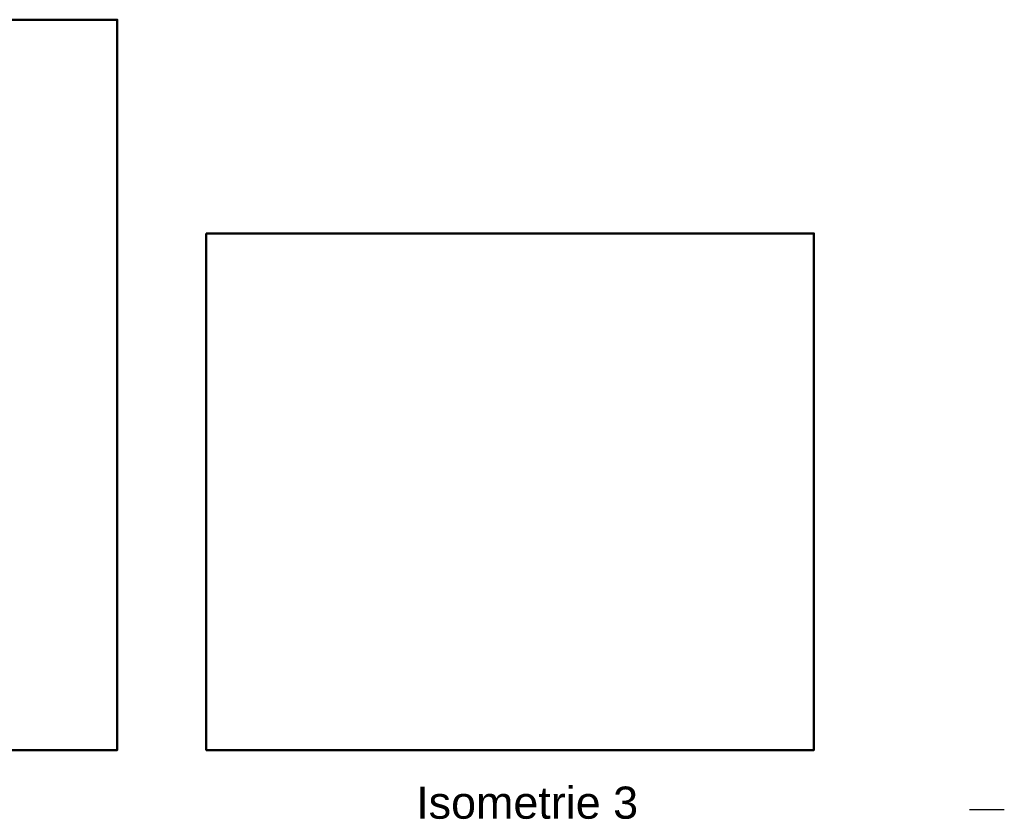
# Model space of a CAD drawing. Extents: x -459 to 541, y -543 to 550.
# Tile 66 of 71: x -287 to -165, y 92 to 191. Entities that reach past the tile are written whole.
import ezdxf
from ezdxf.lldxf.tags import DXFTag

# ---------------------------------------------------------------- set-up
doc = ezdxf.new("R2010")
doc.units = 0
doc.layers.get('0').update_dxf_attribs({"lineweight": 35})
doc.layers.add('5_UG-TEXT-MASS', color=7, linetype='Continuous', lineweight=25)
for name, color, linetype, lineweight, true_color in [('Rahmen', 7, 'Continuous', 35, 0x009900), ('X_Bitmap', 1, 'Continuous', 35, 0xff0000), ('X_Text', 2, 'Continuous', 35, 0xffff00)]:
    doc.layers.add(name, color=color, linetype=linetype, lineweight=lineweight, true_color=true_color)
doc.styles.get("Standard").update_dxf_attribs({"font": 'arial.ttf'})
tags = doc.linetypes.add('STRICHPUNKT2_S5', pattern=[0.01, 0.008, -0.001, 0, -0.001]).pattern_tags.tags
tags[10:11] = [DXFTag(74, 4), DXFTag(75, 0), DXFTag(340, '0'), DXFTag(46, 1.0), DXFTag(50, 0.0), DXFTag(44, 0.0), DXFTag(45, 0.0)]
tags[8:9] = [DXFTag(74, 4), DXFTag(75, 0), DXFTag(340, '0'), DXFTag(46, 1.0), DXFTag(50, 0.0), DXFTag(44, 0.0), DXFTag(45, 0.0)]
tags[6:7] = [DXFTag(74, 4), DXFTag(75, 0), DXFTag(340, '0'), DXFTag(46, 1.0), DXFTag(50, 0.0), DXFTag(44, 0.0), DXFTag(45, 0.0)]
tags[4:5] = [DXFTag(74, 4), DXFTag(75, 0), DXFTag(340, '0'), DXFTag(46, 1.0), DXFTag(50, 0.0), DXFTag(44, 0.0), DXFTag(45, 0.0)]
picture_1 = doc.add_image_def('image1.jpg', size_in_pixel=(1503, 889))
picture_2 = doc.add_image_def('image2.jpg', size_in_pixel=(1040, 884))

# ---------------------------------------------------------------- blocks, each defined once
blk = doc.blocks.new('Referenz-A07ALAR41N', base_point=(-170.81, 0))
at = {"layer": '5_UG-TEXT-MASS', "color": 0, "linetype": 'STRICHPUNKT2_S5', "lineweight": -2, "ltscale": 0.25}
blk.add_line((-169.12, 93.02), (-164.78, 93.02), dxfattribs=at)

msp = doc.modelspace()

# ---------------------------------------------------------------- linework, layer by layer
at = {"layer": 'Rahmen', "lineweight": 50, "ltscale": 0.5}
for points in [[(-429, 191.34), (-275.27, 191.34), (-275.27, 100.41), (-429, 100.41), (-429, 191.34)], [(-264.17, 164.73), (-188.49, 164.73), (-188.49, 100.41), (-264.17, 100.41), (-264.17, 164.73)]]:
    msp.add_lwpolyline(points, dxfattribs=at)

# ---------------------------------------------------------------- block references
at = {"color": 251, "lineweight": 25, "ltscale": 0.25, "true_color": 0x585858}
msp.add_blockref('Referenz-A07ALAR41N', (-170.81, 0), dxfattribs=at)

# ---------------------------------------------------------------- texts
at = {"layer": 'X_Text', "ltscale": 0.35, "insert": (-238.03, 95.87), "char_height": 4, "width": 66.3467, "attachment_point": 1}
msp.add_mtext('Isometrie 3', dxfattribs=at)

# ---------------------------------------------------------------- pictures from other files: only their frames are drawn
at = {"layer": 'X_Bitmap', "ltscale": 0.35}
image = msp.add_image(picture_1, insert=(-429, 100.41), size_in_units=(153.73, 90.93), dxfattribs=at)
image.dxf.flags = 7
image = msp.add_image(picture_2, insert=(-264.17, 100.41), size_in_units=(75.68, 64.33), dxfattribs=at)
image.dxf.flags = 7

doc.saveas('drawing.dxf')
